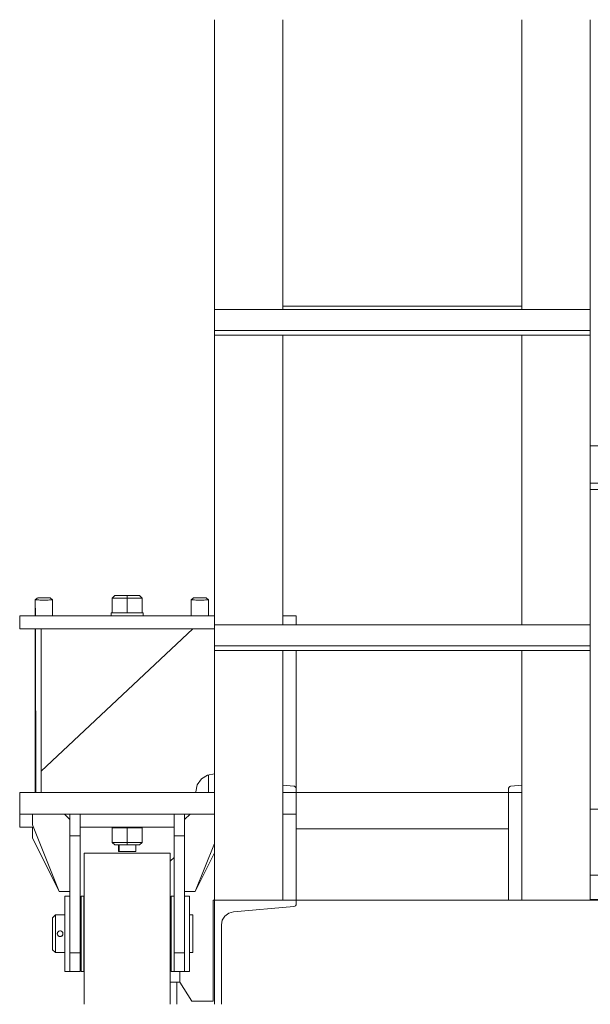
# Model space of a CAD drawing. Header units: millimetres. Extents: x 53056 to 116131, y -669674 to -625124.
# Tile 175 of 256: x 60859 to 61389, y -634853 to -633938. Entities that reach past the tile are written whole.
import ezdxf

# ---------------------------------------------------------------- set-up
doc = ezdxf.new("R2010")
doc.units = ezdxf.units.MM
doc.header["$MEASUREMENT"] = 0
doc.linetypes.add('DGN Style 1', pattern=[536.199087, 0.892178, -535.306909])
doc.linetypes.add('DGN Style 4', pattern=[1428.377269, 713.742545, -356.871273, 0.892178, -356.871273])
doc.layers.add('Side Cradle Tower', color=7, linetype='Continuous', lineweight=0)

# ---------------------------------------------------------------- blocks, each defined once
blk = doc.blocks.new('*U55')
at = {"layer": 'Side Cradle Tower', "color": 7, "linetype": 'Continuous', "lineweight": 0}
for p, q in [((-23554.07, 13461.58), (-23554.07, 13192.17)), ((-23490.57, 13192.17), (-23490.57, 13461.58)), ((-23268.04, 13192.17), (-23268.04, 13461.58)), ((-23554.07, 13192.17), (-23204.48, 13192.17)), ((-23490.57, 13195.2), (-23268.04, 13195.2)), ((-23204.54, 13195.2), (-23204.48, 13195.2)), ((-23204.48, 13192.17), (-23204.48, 13195.2)), ((-23554.07, 13172.63), (-23204.48, 13172.63)), ((-23554.07, 13168.39), (-23554.07, 12898.98)), ((-23554.07, 13168.39), (-23204.48, 13168.39)), ((-23490.57, 12898.98), (-23490.57, 13168.39)), ((-23268.04, 12898.98), (-23268.04, 13168.39)), ((-23180.16, 13065.33), (-23204.54, 13065.33)), ((-23204.54, 13030.63), (-23054.54, 13030.63)), ((-23204.54, 13024.72), (-23054.54, 13024.72)), ((-23649.11, 12923.8), (-23646.71, 12926.2)), ((-23649.11, 12923.8), (-23646.71, 12926.2)), ((-23646.71, 12926.2), (-23646.71, 12926.2)), ((-23646.71, 12926.2), (-23635.25, 12926.19)), ((-23646.7, 12926.2), (-23646.71, 12926.2)), ((-23646.71, 12926.2), (-23646.71, 12926.2)), ((-23637.55, 12926.2), (-23646.7, 12926.2)), ((-23635.25, 12926.21), (-23637.55, 12926.2)), ((-23637.55, 12926.2), (-23635.25, 12926.2)), ((-23637.55, 12926.2), (-23635.25, 12926.2)), ((-23635.25, 12926.2), (-23637.55, 12926.2)), ((-23635.25, 12926.21), (-23629.71, 12926.2)), ((-23623.8, 12926.2), (-23635.25, 12926.19)), ((-23635.25, 12926.19), (-23635.25, 12923.79)), ((-23629.71, 12926.2), (-23623.8, 12926.2)), ((-23627.86, 12926.2), (-23627.25, 12926.2)), ((-23623.8, 12926.2), (-23623.8, 12926.2)), ((-23623.8, 12926.2), (-23621.4, 12923.8)), ((-23623.8, 12926.2), (-23623.79, 12926.2)), ((-23623.79, 12926.2), (-23621.4, 12923.8)), ((-23720.73, 12907.2), (-23720.73, 12921.3)), ((-23716.99, 12924.14), (-23715.05, 12924.14)), ((-23712.75, 12924.14), (-23715.05, 12924.14)), ((-23649.11, 12910.2), (-23649.11, 12923.8)), ((-23649.11, 12923.8), (-23649.11, 12923.8)), ((-23649.11, 12923.8), (-23635.25, 12923.79)), ((-23635.25, 12923.79), (-23621.4, 12923.8)), ((-23635.25, 12910.19), (-23635.25, 12923.79)), ((-23621.4, 12923.8), (-23621.4, 12910.2)), ((-23621.4, 12923.8), (-23621.4, 12923.8)), ((-23575.73, 12907.2), (-23575.73, 12921.3)), ((-23571.99, 12924.14), (-23570.05, 12924.14)), ((-23567.75, 12924.14), (-23570.05, 12924.14)), ((-23649.11, 12910.2), (-23635.25, 12910.19)), ((-23635.25, 12910.19), (-23621.4, 12910.2)), ((-23735.25, 12895.2), (-23735.25, 12907.2)), ((-23728.5, 12907.2), (-23735.25, 12907.2)), ((-23554.07, 12898.98), (-23204.48, 12898.98)), ((-23490.57, 12907.2), (-23478.01, 12907.2)), ((-23478.01, 12907.2), (-23478.01, 12898.98)), ((-23720.75, 12743.08), (-23720.73, 12895.2)), ((-23720.23, 12743.08), (-23720.66, 12895.2)), ((-23715.25, 12895.2), (-23715.25, 12763.08)), ((-23554.07, 12879.44), (-23204.48, 12879.44)), ((-23554.07, 12875.2), (-23554.07, 12642.91)), ((-23554.07, 12875.2), (-23204.48, 12875.2)), ((-23490.57, 12642.91), (-23490.57, 12875.2)), ((-23478.01, 12875.2), (-23478.01, 12746.56)), ((-23268.04, 12642.91), (-23268.04, 12875.2)), ((-23204.48, 12875.2), (-23204.48, 12743.08)), ((-23559.75, 12759.48), (-23559.75, 12743.08)), ((-23554.07, 12743.08), (-23735.25, 12743.08)), ((-23490.57, 12749.86), (-23480.21, 12748.95)), ((-23478.01, 12743.08), (-23490.57, 12743.08)), ((-23479.75, 12748.87), (-23479.36, 12748.71)), ((-23479.73, 12748.86), (-23479.74, 12748.87)), ((-23479.36, 12748.71), (-23479.35, 12748.71)), ((-23478.9, 12748.42), (-23478.91, 12748.43)), ((-23478.91, 12748.43), (-23478.65, 12748.18)), ((-23478.65, 12748.18), (-23478.65, 12748.18)), ((-23478.3, 12747.69), (-23478.29, 12747.68)), ((-23478.3, 12747.69), (-23478.19, 12747.43)), ((-23478.18, 12747.43), (-23478.22, 12747.49)), ((-23478.19, 12747.43), (-23478.19, 12747.43)), ((-23478.18, 12747.43), (-23478.17, 12747.37)), ((-23478.02, 12746.76), (-23478.01, 12746.56)), ((-23478.01, 12746.56), (-23478.01, 12743.08)), ((-23478.01, 12743.08), (-23478.01, 12723.08)), ((-23280.54, 12743.08), (-23478.01, 12743.08)), ((-23280.6, 12743.08), (-23280.6, 12642.91)), ((-23280.54, 12743.08), (-23280.54, 12746.56)), ((-23268.04, 12743.08), (-23280.54, 12743.08)), ((-23280.44, 12747.24), (-23280.37, 12747.43)), ((-23280.37, 12747.43), (-23280.36, 12747.43)), ((-23279.99, 12748.1), (-23279.9, 12748.18)), ((-23279.86, 12748.22), (-23279.91, 12748.18)), ((-23279.91, 12748.19), (-23279.91, 12748.18)), ((-23279.9, 12748.18), (-23279.9, 12748.18)), ((-23279.25, 12748.69), (-23279.2, 12748.71)), ((-23279.2, 12748.72), (-23279.21, 12748.71)), ((-23279.2, 12748.71), (-23279.2, 12748.72)), ((-23279.2, 12748.72), (-23279.2, 12748.72)), ((-23279.2, 12748.71), (-23279.2, 12748.71)), ((-23278.81, 12748.87), (-23278.35, 12748.95)), ((-23278.35, 12748.95), (-23268.04, 12749.86)), ((-23204.48, 12743.08), (-23204.54, 12743.08)), ((-23204.54, 12727.51), (-23054.54, 12727.51)), ((-23735.25, 12723.08), (-23735.25, 12722.96)), ((-23554.07, 12723.08), (-23735.25, 12723.08)), ((-23735.25, 12722.96), (-23723.43, 12722.96)), ((-23735.25, 12722.96), (-23735.25, 12710.96)), ((-23693.69, 12723.08), (-23688.63, 12718.02)), ((-23693.57, 12722.96), (-23688.63, 12722.96)), ((-23678.88, 12722.96), (-23591.63, 12722.96)), ((-23643.25, 12723.01), (-23643.25, 12723.08)), ((-23643.25, 12723.01), (-23643.25, 12723.01)), ((-23642.73, 12723.01), (-23643.25, 12723.01)), ((-23642.73, 12723.01), (-23642.73, 12723.08)), ((-23642.72, 12723.01), (-23642.73, 12723.01)), ((-23642.73, 12723.01), (-23642.73, 12723.01)), ((-23642.66, 12723.01), (-23642.72, 12723.01)), ((-23642.65, 12723.01), (-23642.66, 12723.01)), ((-23642.64, 12723.01), (-23642.65, 12723.01)), ((-23641.16, 12723), (-23642.64, 12723.01)), ((-23641.11, 12723), (-23641.16, 12723)), ((-23640.99, 12723), (-23641.11, 12723)), ((-23640.91, 12723), (-23640.99, 12723)), ((-23640.91, 12723), (-23640.91, 12723)), ((-23638.69, 12723), (-23640.91, 12723)), ((-23638.65, 12723), (-23638.69, 12723)), ((-23638.48, 12723), (-23638.65, 12723)), ((-23638.32, 12723), (-23638.48, 12723)), ((-23638.31, 12723), (-23638.32, 12723)), ((-23638.11, 12723), (-23638.31, 12723)), ((-23635.5, 12723), (-23638.11, 12723)), ((-23635.43, 12723), (-23635.5, 12723)), ((-23635.25, 12723), (-23635.43, 12723)), ((-23632.64, 12723), (-23635.25, 12723)), ((-23632.6, 12723), (-23632.64, 12723)), ((-23632.46, 12723), (-23632.6, 12723)), ((-23632.26, 12723), (-23632.46, 12723)), ((-23632.19, 12723), (-23632.26, 12723)), ((-23629.98, 12723), (-23632.19, 12723)), ((-23629.97, 12723), (-23629.98, 12723)), ((-23629.87, 12723), (-23629.97, 12723)), ((-23629.7, 12723), (-23629.87, 12723)), ((-23629.6, 12723), (-23629.7, 12723)), ((-23629.59, 12723), (-23629.6, 12723)), ((-23628.11, 12723.01), (-23629.59, 12723)), ((-23628.08, 12723.01), (-23628.11, 12723.01)), ((-23627.95, 12723.01), (-23628.08, 12723.01)), ((-23627.87, 12723.01), (-23627.95, 12723.01)), ((-23627.86, 12723.01), (-23627.87, 12723.01)), ((-23627.86, 12723.01), (-23627.86, 12723.01)), ((-23627.34, 12723.01), (-23627.86, 12723.01)), ((-23627.28, 12723.01), (-23627.34, 12723.01)), ((-23627.26, 12723.01), (-23627.28, 12723.01)), ((-23627.26, 12723.08), (-23627.26, 12723.01)), ((-23627.26, 12723.01), (-23627.26, 12723.01)), ((-23576.82, 12723.08), (-23581.88, 12718.02)), ((-23581.88, 12722.96), (-23576.94, 12722.96)), ((-23478.01, 12723.08), (-23490.57, 12723.08)), ((-23478.01, 12723.08), (-23478.01, 12642.91)), ((-23722.57, 12710.96), (-23735.25, 12710.96)), ((-23723.43, 12713.1), (-23723.43, 12713.11)), ((-23591.63, 12710.96), (-23678.88, 12710.96)), ((-23643.25, 12710.31), (-23649.11, 12710.3)), ((-23649.11, 12710.3), (-23635.25, 12710.29)), ((-23649.11, 12710.3), (-23649.11, 12696.7)), ((-23649.11, 12710.3), (-23649.11, 12710.3)), ((-23643.25, 12710.3), (-23643.25, 12710.96)), ((-23643.25, 12710.3), (-23643.25, 12710.3)), ((-23642.7, 12710.3), (-23643.25, 12710.3)), ((-23642.7, 12710.3), (-23642.7, 12710.96)), ((-23642.69, 12710.3), (-23642.7, 12710.3)), ((-23642.7, 12710.3), (-23642.7, 12710.3)), ((-23642.66, 12710.3), (-23642.69, 12710.3)), ((-23642.64, 12710.3), (-23642.64, 12710.3)), ((-23641.07, 12710.3), (-23642.64, 12710.3)), ((-23641.04, 12710.3), (-23641.07, 12710.3)), ((-23640.96, 12710.3), (-23641.04, 12710.3)), ((-23640.91, 12710.3), (-23640.91, 12710.3)), ((-23638.55, 12710.3), (-23640.91, 12710.3)), ((-23638.53, 12710.3), (-23638.55, 12710.3)), ((-23638.42, 12710.3), (-23638.53, 12710.3)), ((-23635.41, 12710.3), (-23638.19, 12710.3)), ((-23635.36, 12710.3), (-23635.41, 12710.3)), ((-23635.25, 12710.29), (-23621.4, 12710.3)), ((-23632.48, 12710.3), (-23635.25, 12710.3)), ((-23635.25, 12710.29), (-23635.25, 12696.69)), ((-23632.45, 12710.3), (-23632.48, 12710.3)), ((-23632.36, 12710.3), (-23632.45, 12710.3)), ((-23632.23, 12710.3), (-23632.36, 12710.3)), ((-23629.84, 12710.3), (-23632.19, 12710.3)), ((-23629.84, 12710.3), (-23629.84, 12710.3)), ((-23629.77, 12710.3), (-23629.84, 12710.3)), ((-23629.66, 12710.3), (-23629.77, 12710.3)), ((-23629.59, 12710.3), (-23629.6, 12710.3)), ((-23628, 12710.3), (-23628.02, 12710.3)), ((-23627.92, 12710.3), (-23628, 12710.3)), ((-23627.87, 12710.3), (-23627.92, 12710.3)), ((-23627.86, 12710.3), (-23627.87, 12710.3)), ((-23627.86, 12710.3), (-23627.86, 12710.3)), ((-23627.27, 12710.3), (-23627.31, 12710.3)), ((-23627.25, 12710.3), (-23627.27, 12710.3)), ((-23627.25, 12710.96), (-23627.25, 12710.3)), ((-23621.4, 12710.3), (-23627.25, 12710.31)), ((-23627.25, 12710.3), (-23627.25, 12710.3)), ((-23627.25, 12710.3), (-23627.25, 12710.3)), ((-23621.4, 12710.3), (-23621.4, 12710.3)), ((-23621.4, 12696.7), (-23621.4, 12710.3)), ((-23478.01, 12709.2), (-23280.6, 12709.2)), ((-23688.63, 12702.67), (-23678.88, 12702.67)), ((-23581.88, 12702.67), (-23591.63, 12702.67)), ((-23649.11, 12696.7), (-23635.25, 12696.69)), ((-23649.11, 12696.7), (-23646.71, 12694.3)), ((-23646.71, 12694.3), (-23646.71, 12694.3)), ((-23646.71, 12694.3), (-23635.25, 12694.29)), ((-23642.64, 12688.27), (-23642.66, 12694.3)), ((-23642.64, 12688.27), (-23640.91, 12688.26)), ((-23642.64, 12688.26), (-23640.91, 12688.26)), ((-23638.31, 12688.26), (-23640.91, 12688.26)), ((-23635.25, 12688.26), (-23638.31, 12688.26)), ((-23635.25, 12696.69), (-23621.4, 12696.7)), ((-23635.25, 12694.29), (-23635.25, 12696.69)), ((-23623.8, 12694.3), (-23635.25, 12694.29)), ((-23632.19, 12688.26), (-23635.25, 12688.26)), ((-23629.6, 12688.26), (-23632.19, 12688.26)), ((-23627.86, 12688.26), (-23629.6, 12688.26)), ((-23627.25, 12688.26), (-23627.86, 12688.26)), ((-23623.8, 12694.3), (-23621.4, 12696.7)), ((-23623.8, 12694.3), (-23623.8, 12694.3)), ((-23595.25, 12686.79), (-23675.25, 12686.79)), ((-23595.25, 12679.18), (-23591.63, 12682.8)), ((-23572.08, 12651.02), (-23554.07, 12687.03)), ((-23698.43, 12651.02), (-23698.43, 12651.02)), ((-23572.08, 12651.02), (-23572.08, 12651.02)), ((-23688.63, 12646.79), (-23693.25, 12646.79)), ((-23675.5, 12646.79), (-23678.13, 12646.79)), ((-23594.25, 12646.79), (-23591.63, 12646.79)), ((-23581.88, 12646.79), (-23577.25, 12646.79)), ((-23554.07, 12546.18), (-23554.07, 12642.91)), ((-23478.01, 12642.91), (-22781.06, 12642.91)), ((-23169.54, 12643.76), (-23204.54, 12643.76)), ((-23479.35, 12637.28), (-23479.36, 12637.27)), ((-23479.35, 12637.28), (-23479.35, 12637.28)), ((-23478.65, 12637.81), (-23478.64, 12637.81)), ((-23478.65, 12637.8), (-23478.65, 12637.81)), ((-23478.18, 12638.56), (-23478.18, 12638.56)), ((-23478.18, 12638.56), (-23478.18, 12638.56)), ((-23678.88, 12629.29), (-23678.13, 12629.29)), ((-23675.5, 12629.29), (-23675.5, 12594.29)), ((-23675.5, 12629.29), (-23675.25, 12629.29)), ((-23595.25, 12629.29), (-23594.25, 12629.29)), ((-23697.7, 12614.4), (-23698.63, 12614.22)), ((-23698.05, 12614.39), (-23698.03, 12614.39)), ((-23697.58, 12614.43), (-23697.58, 12614.43)), ((-23700.06, 12612.77), (-23700.24, 12611.8)), ((-23700.24, 12611.56), (-23700.16, 12611.1)), ((-23700.17, 12612.45), (-23700.14, 12612.53)), ((-23700.05, 12610.8), (-23700.16, 12611.1)), ((-23699.57, 12613.56), (-23699.57, 12613.57)), ((-23699.56, 12610.04), (-23699.48, 12609.95)), ((-23699.48, 12609.95), (-23698.8, 12609.46)), ((-23699.13, 12609.65), (-23699.17, 12609.68)), ((-23698.89, 12614.1), (-23698.88, 12614.11)), ((-23698.63, 12614.22), (-23698.63, 12614.22)), ((-23696.53, 12609.42), (-23695.8, 12609.91)), ((-23696.11, 12609.66), (-23696.53, 12609.42)), ((-23696.08, 12609.69), (-23696.11, 12609.66)), ((-23695.78, 12613.66), (-23695.78, 12613.65)), ((-23695.66, 12610.08), (-23695.21, 12610.8)), ((-23695.49, 12610.27), (-23695.5, 12610.27)), ((-23695.2, 12612.81), (-23695.2, 12612.81)), ((-23695.01, 12611.8), (-23695.2, 12612.8)), ((-23695.2, 12610.84), (-23695.01, 12611.8)), ((-23695.11, 12611.06), (-23695.11, 12611.06)), ((-23695.01, 12611.94), (-23695.01, 12611.91)), ((-23688.63, 12593.93), (-23678.88, 12593.93)), ((-23678.13, 12594.29), (-23678.88, 12594.29)), ((-23675.25, 12594.29), (-23675.5, 12594.29)), ((-23594.25, 12594.29), (-23595.25, 12594.29)), ((-23581.88, 12593.93), (-23591.63, 12593.93)), ((-23581.88, 12586.2), (-23581.88, 12587.06)), ((-23688.63, 12576.79), (-23693.25, 12576.79)), ((-23678.88, 12576.79), (-23688.63, 12576.79)), ((-23675.5, 12576.79), (-23678.13, 12576.79)), ((-23594.25, 12576.79), (-23591.63, 12576.79)), ((-23591.63, 12576.79), (-23581.88, 12576.79)), ((-23586.43, 12576.79), (-23586.43, 12566.79)), ((-23581.88, 12576.79), (-23577.25, 12576.79)), ((-23586.43, 12566.79), (-23595.25, 12566.79)), ((-23589.07, 12566.79), (-23589.07, 12546.18))]:
    blk.add_line(p, q, dxfattribs=at)
at = {"layer": 'Side Cradle Tower', "color": 7, "linetype": 'DGN Style 4', "lineweight": 0}
blk.add_line((-23204.54, 12666.13), (-23174.54, 12666.13), dxfattribs=at)
at = {"layer": 'Side Cradle Tower', "color": 7, "linetype": 'Continuous', "lineweight": 0, "flags": 128}
for points in [[(-23204.54, 13461.58), (-23204.54, 13454.32), (-23204.54, 13359.03), (-23204.54, 13256.74), (-23204.54, 13192.17)], [(-23554.07, 13168.39), (-23554.07, 13172.63), (-23554.07, 13192.17)], [(-23204.48, 13168.39), (-23204.48, 13172.63), (-23204.48, 13192.17)], [(-23204.54, 13168.39), (-23204.54, 13059.15), (-23204.54, 12898.98)], [(-23627.25, 12926.2), (-23627.25, 12926.2), (-23627.86, 12926.2), (-23629.6, 12926.2), (-23632.19, 12926.2), (-23635.25, 12926.2), (-23638.31, 12926.2), (-23640.91, 12926.2), (-23642.64, 12926.2), (-23643.25, 12926.2), (-23643.25, 12926.2)], [(-23640.79, 12926.2), (-23640.91, 12926.2), (-23642.64, 12926.2), (-23643.25, 12926.2)], [(-23641.25, 12926.2), (-23640.8, 12926.2), (-23640.79, 12926.2)], [(-23637.55, 12926.2), (-23639.49, 12926.2), (-23640.8, 12926.2), (-23641.25, 12926.2)], [(-23640.79, 12926.2), (-23639.49, 12926.2), (-23637.55, 12926.2), (-23637.55, 12926.2)], [(-23637.55, 12926.2), (-23638.31, 12926.2), (-23640.79, 12926.2)], [(-23635.25, 12926.2), (-23632.96, 12926.2), (-23631.01, 12926.2), (-23629.71, 12926.2)], [(-23629.25, 12926.2), (-23629.71, 12926.2), (-23631.01, 12926.2), (-23632.96, 12926.2), (-23635.25, 12926.2)], [(-23629.71, 12926.2), (-23632.19, 12926.2), (-23635.25, 12926.2)], [(-23629.71, 12926.2), (-23629.71, 12926.2), (-23629.26, 12926.2)], [(-23627.86, 12926.2), (-23629.6, 12926.2), (-23629.71, 12926.2)], [(-23720.73, 12922.14), (-23720.73, 12922.14), (-23718.96, 12923.92)], [(-23720.73, 12922.13), (-23720.73, 12922.14), (-23720.73, 12922.14), (-23720.72, 12922.14)], [(-23720.69, 12907.2), (-23720.73, 12922.13), (-23720.73, 12922.13)], [(-23720.73, 12922.13), (-23720.73, 12922.13), (-23720.73, 12922.13)], [(-23704.76, 12922.13), (-23704.89, 12922.12), (-23705.29, 12922.11), (-23705.34, 12922.1), (-23705.37, 12922.1), (-23705.83, 12922.09), (-23706.67, 12922.08), (-23707.07, 12922.08), (-23707.11, 12922.08), (-23707.55, 12922.07), (-23708.73, 12922.06), (-23709.67, 12922.06), (-23709.7, 12922.06), (-23709.85, 12922.06), (-23711.25, 12922.06), (-23712.48, 12922.05), (-23712.75, 12922.05), (-23712.75, 12922.05), (-23713.93, 12922.05), (-23715.14, 12922.06), (-23715.8, 12922.06), (-23715.83, 12922.06), (-23716.49, 12922.06), (-23717.54, 12922.07), (-23718.39, 12922.08), (-23718.43, 12922.08), (-23718.62, 12922.08), (-23719.39, 12922.09), (-23720.09, 12922.1), (-23720.13, 12922.1), (-23720.16, 12922.1), (-23720.49, 12922.11), (-23720.73, 12922.13)], [(-23718.81, 12924.08), (-23718.75, 12924.13), (-23718.75, 12924.13)], [(-23718.75, 12924.13), (-23718.3, 12924.14), (-23718.29, 12924.14)], [(-23706.75, 12924.13), (-23707.21, 12924.13), (-23708.51, 12924.13), (-23710.46, 12924.13), (-23712.75, 12924.13), (-23715.05, 12924.13), (-23716.99, 12924.13), (-23718.3, 12924.13), (-23718.75, 12924.13)], [(-23718.29, 12924.14), (-23716.99, 12924.14), (-23716.99, 12924.14)], [(-23712.75, 12924.14), (-23710.46, 12924.14), (-23708.51, 12924.14), (-23707.21, 12924.14)], [(-23707.21, 12924.14), (-23707.21, 12924.14), (-23706.76, 12924.13)], [(-23706.75, 12924.13), (-23706.75, 12924.13), (-23704.76, 12922.13), (-23704.76, 12907.2)], [(-23575.73, 12922.14), (-23575.73, 12922.14), (-23573.96, 12923.92)], [(-23575.73, 12922.13), (-23575.73, 12922.14), (-23575.73, 12922.14), (-23575.72, 12922.14)], [(-23575.69, 12907.2), (-23575.73, 12922.13), (-23575.73, 12922.13)], [(-23575.73, 12922.13), (-23575.73, 12922.13), (-23575.73, 12922.13)], [(-23559.76, 12922.13), (-23559.89, 12922.12), (-23560.29, 12922.11), (-23560.34, 12922.1), (-23560.37, 12922.1), (-23560.83, 12922.09), (-23561.67, 12922.08), (-23562.07, 12922.08), (-23562.11, 12922.08), (-23562.55, 12922.07), (-23563.73, 12922.06), (-23564.67, 12922.06), (-23564.7, 12922.06), (-23564.85, 12922.06), (-23566.25, 12922.06), (-23567.48, 12922.05), (-23567.75, 12922.05), (-23567.75, 12922.05), (-23568.93, 12922.05), (-23570.14, 12922.06), (-23570.8, 12922.06), (-23570.83, 12922.06), (-23571.49, 12922.06), (-23572.54, 12922.07), (-23573.39, 12922.08), (-23573.43, 12922.08), (-23573.62, 12922.08), (-23574.39, 12922.09), (-23575.09, 12922.1), (-23575.13, 12922.1), (-23575.16, 12922.1), (-23575.49, 12922.11), (-23575.73, 12922.13)], [(-23573.81, 12924.08), (-23573.75, 12924.13), (-23573.75, 12924.13)], [(-23573.75, 12924.13), (-23573.3, 12924.14), (-23573.29, 12924.14)], [(-23561.75, 12924.13), (-23562.21, 12924.13), (-23563.51, 12924.13), (-23565.46, 12924.13), (-23567.75, 12924.13), (-23570.05, 12924.13), (-23571.99, 12924.13), (-23573.3, 12924.13), (-23573.75, 12924.13)], [(-23573.29, 12924.14), (-23571.99, 12924.14), (-23571.99, 12924.14)], [(-23567.75, 12924.14), (-23565.46, 12924.14), (-23563.51, 12924.14), (-23562.21, 12924.14)], [(-23562.21, 12924.14), (-23562.21, 12924.14), (-23561.76, 12924.13)], [(-23561.75, 12924.13), (-23561.75, 12924.13), (-23559.76, 12922.13), (-23559.76, 12907.2)], [(-23650.25, 12907.2), (-23650.25, 12910.2), (-23650.25, 12910.2)], [(-23650.25, 12910.2), (-23649.11, 12910.2), (-23649.11, 12910.2)], [(-23649.11, 12910.2), (-23649.11, 12910.2), (-23650.25, 12910.2)], [(-23638.07, 12910.19), (-23640.99, 12910.19), (-23645.86, 12910.19), (-23646.58, 12910.19)], [(-23623.92, 12910.19), (-23624.65, 12910.19), (-23629.51, 12910.19), (-23632.44, 12910.19)], [(-23621.4, 12910.2), (-23621.39, 12910.2), (-23620.26, 12910.2)], [(-23620.25, 12910.2), (-23621.39, 12910.2), (-23621.4, 12910.2)], [(-23620.25, 12910.2), (-23620.25, 12910.2), (-23620.25, 12907.2)], [(-23728.5, 12907.2), (-23674, 12907.2), (-23601.5, 12907.2), (-23554.07, 12907.2)], [(-23554.07, 12875.2), (-23554.07, 12879.44), (-23554.07, 12898.98)], [(-23204.48, 12875.2), (-23204.48, 12879.44), (-23204.48, 12898.98)], [(-23574.07, 12895.2), (-23601.5, 12895.2), (-23674, 12895.2), (-23735.25, 12895.2)], [(-23554.07, 12895.2), (-23574.07, 12895.2), (-23715.25, 12763.08), (-23715.25, 12743.08)], [(-23204.54, 12875.2), (-23204.54, 12861.56), (-23204.54, 12696.09), (-23204.54, 12642.91)], [(-23571.57, 12743.08), (-23571.56, 12743.63), (-23570.08, 12750.15), (-23566.25, 12755.65), (-23560.64, 12759.3), (-23554.07, 12760.58)], [(-23735.25, 12743.08), (-23735.25, 12743.08), (-23735.25, 12723.08)], [(-23479.74, 12748.87), (-23479.75, 12748.87), (-23480.21, 12748.95)], [(-23479.39, 12748.73), (-23479.73, 12748.86), (-23479.73, 12748.86)], [(-23479.34, 12748.71), (-23479.35, 12748.72), (-23479.39, 12748.73)], [(-23478.91, 12748.43), (-23478.91, 12748.43), (-23479.31, 12748.69), (-23479.36, 12748.71), (-23479.36, 12748.71)], [(-23478.7, 12748.22), (-23478.9, 12748.42), (-23478.9, 12748.42)], [(-23478.63, 12748.15), (-23478.65, 12748.18), (-23478.7, 12748.22)], [(-23478.65, 12748.18), (-23478.65, 12748.18), (-23478.57, 12748.1), (-23478.3, 12747.69), (-23478.3, 12747.69)], [(-23478.21, 12747.49), (-23478.22, 12747.52), (-23478.23, 12747.53), (-23478.25, 12747.57), (-23478.29, 12747.67), (-23478.29, 12747.68), (-23478.29, 12747.68)], [(-23478.19, 12747.43), (-23478.19, 12747.43), (-23478.11, 12747.24), (-23478.02, 12746.76)], [(-23280.43, 12747.28), (-23280.44, 12747.24), (-23280.53, 12746.76), (-23280.54, 12746.56)], [(-23280.39, 12747.39), (-23280.43, 12747.28), (-23280.43, 12747.28)], [(-23280.39, 12747.38), (-23280.38, 12747.43), (-23280.38, 12747.43)], [(-23280.38, 12747.43), (-23280.38, 12747.43), (-23280.34, 12747.49)], [(-23279.97, 12748.11), (-23279.99, 12748.1), (-23280.26, 12747.69), (-23280.37, 12747.43), (-23280.37, 12747.43)], [(-23279.92, 12748.16), (-23279.97, 12748.11), (-23279.97, 12748.11)], [(-23279.93, 12748.16), (-23279.91, 12748.18), (-23279.91, 12748.18)], [(-23279.24, 12748.7), (-23279.25, 12748.69), (-23279.64, 12748.43), (-23279.9, 12748.18), (-23279.9, 12748.18)], [(-23279.21, 12748.71), (-23279.24, 12748.7), (-23279.24, 12748.7)], [(-23279.2, 12748.71), (-23279.2, 12748.71), (-23278.81, 12748.87)], [(-23688.63, 12651.02), (-23698.43, 12651.02), (-23723.43, 12713.11), (-23723.43, 12723.08)], [(-23688.63, 12589.95), (-23688.63, 12593.93), (-23688.63, 12702.67), (-23688.63, 12723.08)], [(-23678.88, 12576.79), (-23678.88, 12578.86), (-23678.88, 12584.8), (-23678.88, 12593.93), (-23678.88, 12702.67), (-23678.88, 12723.08)], [(-23591.63, 12723.08), (-23591.63, 12702.67), (-23591.63, 12593.93), (-23591.63, 12589.95)], [(-23581.88, 12723.08), (-23581.88, 12702.67), (-23581.88, 12593.93), (-23581.88, 12589.95)], [(-23688.63, 12651.02), (-23698.43, 12651.02), (-23723.43, 12713.1), (-23723.43, 12713.1)], [(-23698.43, 12651.02), (-23723.43, 12701.02), (-23723.43, 12710.96)], [(-23642.64, 12710.3), (-23642.65, 12710.3), (-23642.65, 12710.3), (-23642.66, 12710.3)], [(-23640.91, 12710.3), (-23640.91, 12710.3), (-23640.96, 12710.3)], [(-23638.32, 12710.3), (-23638.33, 12710.3), (-23638.42, 12710.3)], [(-23638.19, 12710.3), (-23638.31, 12710.3), (-23638.31, 12710.3)], [(-23635.25, 12710.3), (-23635.25, 12710.3), (-23635.36, 12710.3)], [(-23632.19, 12710.3), (-23632.19, 12710.3), (-23632.23, 12710.3)], [(-23629.6, 12710.3), (-23629.6, 12710.3), (-23629.66, 12710.3)], [(-23628.02, 12710.3), (-23629.59, 12710.3), (-23629.59, 12710.3)], [(-23627.31, 12710.3), (-23627.86, 12710.3), (-23627.86, 12710.3)], [(-23642.66, 12694.3), (-23642.64, 12688.27), (-23643.25, 12688.27), (-23643.25, 12694.3)], [(-23642.64, 12688.26), (-23643.25, 12688.26), (-23643.25, 12688.27)], [(-23627.25, 12694.3), (-23627.25, 12688.27), (-23627.86, 12688.27), (-23629.6, 12688.26), (-23632.19, 12688.26), (-23635.25, 12688.26), (-23638.31, 12688.26), (-23640.91, 12688.26)], [(-23581.88, 12651.02), (-23572.08, 12651.02), (-23554.07, 12695.73)], [(-23581.88, 12651.02), (-23572.08, 12651.02), (-23554.07, 12695.73)], [(-23675.25, 12611.79), (-23675.25, 12640.49), (-23675.25, 12664.83), (-23675.25, 12681.08), (-23675.25, 12686.79), (-23675.25, 12686.79)], [(-23595.25, 12611.79), (-23595.25, 12640.49), (-23595.25, 12664.83), (-23595.25, 12681.08), (-23595.25, 12686.79), (-23595.25, 12686.79)], [(-23693.25, 12611.81), (-23693.25, 12625.2), (-23693.25, 12636.55), (-23693.25, 12644.14), (-23693.25, 12646.79), (-23693.25, 12646.79)], [(-23678.13, 12611.81), (-23678.13, 12625.2), (-23678.13, 12636.55), (-23678.13, 12644.14), (-23678.13, 12646.79), (-23678.13, 12646.79)], [(-23675.5, 12611.81), (-23675.5, 12625.2), (-23675.5, 12636.55), (-23675.5, 12644.14), (-23675.5, 12646.79), (-23675.5, 12646.79)], [(-23594.25, 12646.79), (-23594.25, 12644.14), (-23594.25, 12636.55), (-23594.25, 12625.2), (-23594.25, 12611.81)], [(-23554.07, 12642.91), (-23555.15, 12642.91), (-23555.15, 12549.2), (-23575.15, 12549.2), (-23586.43, 12566.79)], [(-23577.25, 12646.79), (-23577.25, 12644.14), (-23577.25, 12636.55), (-23577.25, 12625.2), (-23577.25, 12611.81)], [(-23577.25, 12611.81), (-23577.25, 12625.2), (-23577.25, 12636.55), (-23577.25, 12644.14), (-23577.25, 12646.79), (-23577.25, 12646.79)], [(-23577.25, 12646.79), (-23577.25, 12646.79), (-23577.25, 12644.14), (-23577.25, 12636.55), (-23577.25, 12625.2), (-23577.25, 12611.81)], [(-23554.07, 12642.91), (-23554.07, 12642.91), (-23478.01, 12642.91), (-23478.01, 12639.43), (-23478.18, 12638.56), (-23478.65, 12637.81), (-23479.35, 12637.28), (-23480.21, 12637.04), (-23536.52, 12632.11), (-23540.86, 12630.9), (-23544.46, 12628.2), (-23546.84, 12624.37), (-23547.67, 12619.95), (-23547.67, 12546.18)], [(-23704.63, 12622.32), (-23704.63, 12625.54), (-23704.63, 12626.67), (-23702, 12629.29), (-23693.25, 12629.29)], [(-23702, 12594.29), (-23702, 12595.63), (-23702, 12599.42), (-23702, 12605.1), (-23702, 12611.8), (-23702, 12618.5), (-23702, 12624.17), (-23702, 12627.96), (-23702, 12629.29)], [(-23577.25, 12629.29), (-23574.25, 12629.29), (-23574.25, 12627.96), (-23574.25, 12624.17), (-23574.25, 12618.5), (-23574.25, 12611.8), (-23574.25, 12605.1), (-23574.25, 12599.42), (-23574.25, 12595.63), (-23574.25, 12594.29), (-23577.25, 12594.29)], [(-23693.25, 12594.29), (-23702, 12594.29), (-23704.63, 12596.92), (-23704.63, 12598.05), (-23704.63, 12601.28), (-23704.63, 12606.11), (-23704.63, 12611.8), (-23704.63, 12617.49), (-23704.63, 12622.32)], [(-23700.24, 12611.56), (-23700.24, 12611.8), (-23700.24, 12611.8), (-23700.25, 12611.97), (-23700.17, 12612.44), (-23700.05, 12612.81), (-23700.04, 12612.83), (-23699.82, 12613.25), (-23699.57, 12613.57), (-23699.48, 12613.65), (-23699.21, 12613.89), (-23698.88, 12614.11), (-23698.63, 12614.22), (-23698.44, 12614.3), (-23698.05, 12614.39), (-23697.63, 12614.42), (-23697.58, 12614.43), (-23697.17, 12614.39), (-23696.71, 12614.26), (-23696.63, 12614.22), (-23696.34, 12614.09), (-23695.95, 12613.82), (-23695.78, 12613.65), (-23695.66, 12613.54), (-23695.38, 12613.15), (-23695.2, 12612.81), (-23695.2, 12612.8), (-23695.06, 12612.34), (-23695.01, 12611.94)], [(-23697.44, 12614.39), (-23697.63, 12614.41), (-23698.05, 12614.39)], [(-23695.78, 12613.65), (-23696.37, 12614.09), (-23696.63, 12614.2), (-23697.58, 12614.43)], [(-23700.24, 12611.8), (-23700.24, 12611.79), (-23700.05, 12610.8)], [(-23699.57, 12613.57), (-23700.05, 12612.79), (-23700.17, 12612.44)], [(-23700.05, 12610.8), (-23700.05, 12610.8), (-23700.02, 12610.72), (-23700.02, 12610.72)], [(-23700.02, 12610.72), (-23700.04, 12610.78), (-23699.53, 12610)], [(-23699.17, 12609.68), (-23699.48, 12609.95), (-23699.53, 12610), (-23699.78, 12610.31), (-23700.02, 12610.72)], [(-23698.88, 12614.11), (-23699.48, 12613.64), (-23699.59, 12613.52), (-23699.61, 12613.5)], [(-23699.17, 12609.68), (-23699.17, 12609.68), (-23698.83, 12609.47), (-23698.63, 12609.39), (-23698.39, 12609.29), (-23698.24, 12609.25), (-23697.77, 12609.18), (-23697.63, 12609.18), (-23697.37, 12609.19), (-23696.9, 12609.28), (-23696.62, 12609.38), (-23696.53, 12609.42), (-23696.53, 12609.42)], [(-23698.58, 12614.23), (-23698.63, 12614.2), (-23698.91, 12614.07), (-23699, 12614.01)], [(-23696.11, 12609.66), (-23696.11, 12609.66), (-23695.81, 12609.91), (-23695.77, 12609.95), (-23695.49, 12610.27), (-23695.49, 12610.27)], [(-23695.2, 12612.81), (-23695.69, 12613.55), (-23695.78, 12613.63), (-23695.88, 12613.73)], [(-23695.21, 12610.8), (-23695.28, 12610.62), (-23695.49, 12610.27)], [(-23695.19, 12612.74), (-23695.2, 12612.79), (-23695.21, 12612.82), (-23695.23, 12612.86)], [(-23695.21, 12610.8), (-23695.21, 12610.8), (-23695.11, 12611.06), (-23695.11, 12611.06)], [(-23695.01, 12611.8), (-23695.01, 12611.8), (-23695.02, 12611.47), (-23695.11, 12611.06)], [(-23695.01, 12611.8), (-23695.01, 12611.8), (-23695.01, 12611.94), (-23695.01, 12611.94)], [(-23693.25, 12576.79), (-23693.25, 12576.79), (-23693.25, 12579.46), (-23693.25, 12587.06), (-23693.25, 12598.41), (-23693.25, 12611.81)], [(-23678.13, 12576.79), (-23678.13, 12579.46), (-23678.13, 12587.06), (-23678.13, 12598.41), (-23678.13, 12611.81)], [(-23675.5, 12576.79), (-23675.5, 12579.46), (-23675.5, 12587.06), (-23675.5, 12598.41), (-23675.5, 12611.81)], [(-23675.25, 12546.18), (-23675.25, 12558.76), (-23675.25, 12583.09), (-23675.25, 12611.79)], [(-23595.25, 12546.18), (-23595.25, 12558.76), (-23595.25, 12583.09), (-23595.25, 12611.79)], [(-23594.25, 12611.81), (-23594.25, 12598.41), (-23594.25, 12587.06), (-23594.25, 12579.46), (-23594.25, 12576.79), (-23594.25, 12576.79)], [(-23577.25, 12611.81), (-23577.25, 12598.41), (-23577.25, 12587.06), (-23577.25, 12579.46), (-23577.25, 12576.79), (-23577.25, 12576.79)], [(-23577.25, 12598.41), (-23577.25, 12598.41), (-23577.25, 12611.81)], [(-23577.25, 12611.81), (-23577.25, 12598.41), (-23577.25, 12587.06), (-23577.25, 12579.46), (-23577.25, 12576.79), (-23577.25, 12576.79)], [(-23577.25, 12576.79), (-23577.25, 12576.79), (-23577.25, 12579.46), (-23577.25, 12587.06), (-23577.25, 12598.41)], [(-23688.63, 12586.2), (-23688.63, 12587.06), (-23688.63, 12589.95)], [(-23591.63, 12589.95), (-23591.63, 12587.06), (-23591.63, 12586.2)], [(-23581.88, 12589.95), (-23581.88, 12587.06), (-23581.88, 12586.2)], [(-23581.88, 12587.06), (-23581.88, 12587.06), (-23581.88, 12589.95)], [(-23581.88, 12589.95), (-23581.88, 12587.06), (-23581.88, 12586.2)], [(-23688.63, 12581.38), (-23688.63, 12584.8), (-23688.63, 12586.2)], [(-23688.63, 12579.31), (-23688.63, 12579.46), (-23688.63, 12581.38)], [(-23688.63, 12576.79), (-23688.63, 12578.86), (-23688.63, 12579.31)], [(-23591.63, 12586.2), (-23591.63, 12584.8), (-23591.63, 12581.38)], [(-23591.63, 12581.38), (-23591.63, 12579.46), (-23591.63, 12579.31)], [(-23591.63, 12579.31), (-23591.63, 12578.86), (-23591.63, 12576.79), (-23591.63, 12576.79)], [(-23581.88, 12586.2), (-23581.88, 12584.8), (-23581.88, 12581.38)], [(-23581.88, 12581.38), (-23581.88, 12579.46), (-23581.88, 12579.31)], [(-23581.88, 12579.31), (-23581.88, 12579.46), (-23581.88, 12581.38)], [(-23581.88, 12581.38), (-23581.88, 12579.46), (-23581.88, 12579.31)], [(-23581.88, 12579.31), (-23581.88, 12578.86), (-23581.88, 12576.79), (-23581.88, 12576.79)]]:
    blk.add_lwpolyline(points, dxfattribs=at)

msp = doc.modelspace()

# ---------------------------------------------------------------- block references
at = {"color": 7, "linetype": 'DGN Style 1', "lineweight": 0}
msp.add_blockref('*U55', (84593.95, -647399.35), dxfattribs=at)

doc.saveas('drawing.dxf')
